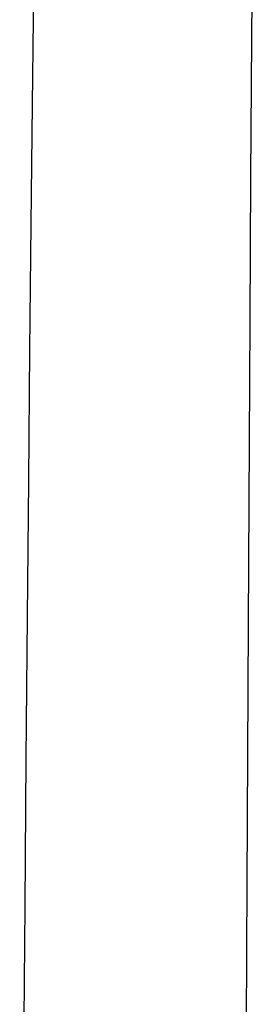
# Model space of a CAD drawing. Extents: x -559 to 8072, y -785 to 867.
# Tile 15 of 27: x 7693.26 to 7697.77, y -304.5 to -285.51. Entities that reach past the tile are written whole.
import ezdxf

# ---------------------------------------------------------------- set-up
doc = ezdxf.new("R2010")
doc.units = 0
doc.header["$LTSCALE"] = 2
doc.header["$MEASUREMENT"] = 0
doc.layers.add('02___PRT_ALL_AXES', color=7, linetype='CONTINUOUS')

msp = doc.modelspace()

# ---------------------------------------------------------------- linework, layer by layer
at = {"layer": '02___PRT_ALL_AXES', "color": 7, "linetype": 'Continuous'}
for p, q in [((7697.736, -285.887), (7697.765, -281.54)), ((7697.639, -303.447), (7697.671, -297.163)), ((7697.608, -309.887), (7697.639, -303.447))]:
    msp.add_line(p, q, dxfattribs=at)
for points in [[(7693.546, -282.865), (7693.522, -284.951), (7693.498, -287.149), (7693.474, -289.458), (7693.45, -291.876), (7693.426, -294.401), (7693.402, -297.031), (7693.378, -299.765), (7693.354, -302.6), (7693.33, -305.534), (7693.306, -308.565), (7693.258, -314.907)], [(7697.671, -297.163), (7697.703, -291.304), (7697.72, -288.539), (7697.736, -285.887)]]:
    msp.add_lwpolyline(points, dxfattribs=at)

doc.saveas('drawing.dxf')
